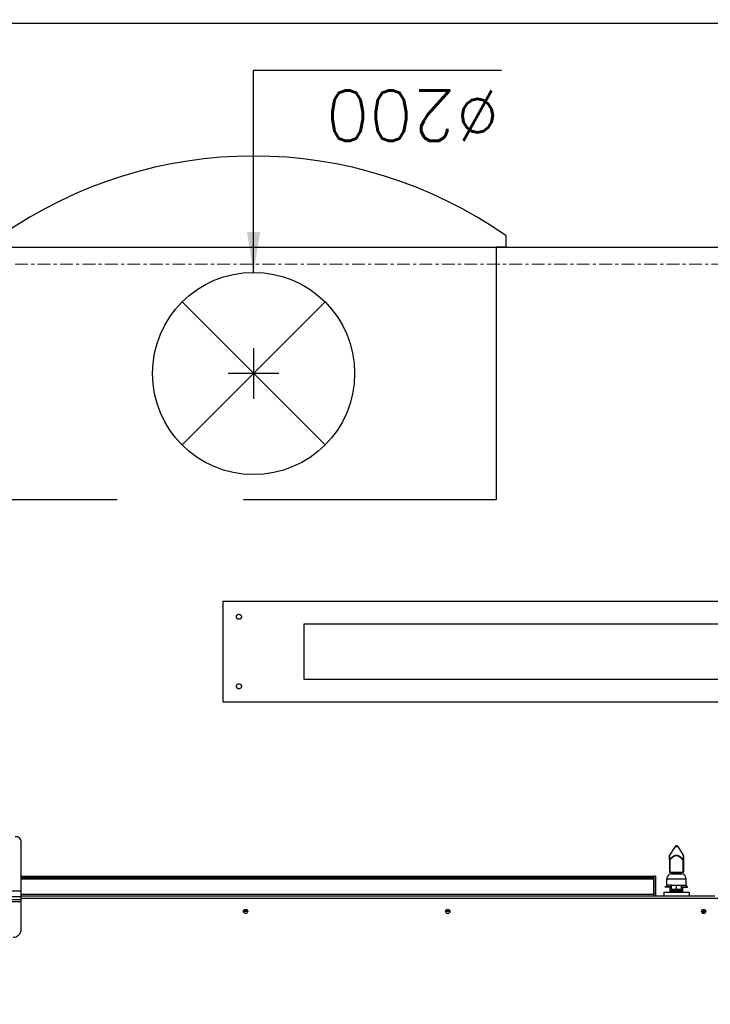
# Model space of a CAD drawing. Header units: millimetres. Extents: x -56641 to 6003, y -24465 to 16563.
# Tile 18 of 79: x -32904 to -32221, y -6416 to -5443. Entities that reach past the tile are written whole.
import ezdxf

# ---------------------------------------------------------------- set-up
doc = ezdxf.new("R2010")
doc.units = ezdxf.units.MM
for name, pattern in [('HIDDEN', [375, 250, -125]), ('Linia siatki', [22.225, 12.7, -3.175, 3.175, -3.175]), ('Przerywana długa', [390, 250, -140])]:
    doc.linetypes.add(name, pattern=pattern)
for name, color, linetype in [('JEVENHUUVA', 7, 'Continuous'), ('JEVENMITAT', 2, 'Continuous'), ('JEVENVALAISIN', 2, 'HIDDEN'), ('KATKOVIIVAT', 5, 'HIDDEN'), ('MITAT', 2, 'Continuous'), ('MUOTOVIIVAT', 7, 'Continuous')]:
    doc.layers.add(name, color=color, linetype=linetype)
doc.layers.add('S-GRID', color=7, linetype='Continuous', lineweight=5)
doc.layers.add('Wyposażenie_urządzenia grzewcze', color=1, linetype='Continuous', true_color=0xff0000)
doc.styles.add('ROMANS', font='romans')
doc.dimstyles.new('ISO-25', dxfattribs={"dimtxt": 2.5, "dimasz": 2.5, "dimexe": 1.25, "dimexo": 0.625, "dimtad": 1, "dimtxsty": 'Standard', "dimcen": 2.5, "dimadec": 0, "dimazin": 0, "dimtfac": 1, "dimtmove": 0, "dimatfit": 3, "dimfxl": 1, "dimarcsym": 0})
doc.dimstyles.get("Standard").update_dxf_attribs({"dimtxt": 0.18, "dimasz": 0.18, "dimexe": 0.18, "dimexo": 0.0625, "dimgap": 0.09, "dimtad": 0, "dimtih": 1, "dimtoh": 1, "dimdec": 4, "dimzin": 0, "dimdsep": 46, "dimtxsty": 'Standard', "dimcen": 0.09, "dimadec": 0, "dimazin": 0, "dimtfac": 1, "dimtdec": 4, "dimtofl": 0, "dimtmove": 0, "dimatfit": 3, "dimfxl": 1, "dimtolj": 1, "dimtzin": 0, "dimarcsym": 0})

# ---------------------------------------------------------------- blocks, each defined once
blk = doc.blocks.new('O611in')
at = {"layer": 'Wyposażenie_urządzenia grzewcze'}
for p, q in [((1987.678, 1036.006), (1987.678, 1032.251)), ((1920.056, 1034.071), (1920.055, 1034.432)), ((1920.073, 1034.44), (1920.073, 1034.062)), ((1920.153, 1034.051), (1920.153, 1034.244)), ((1920.203, 1034.244), (1920.153, 1034.244)), ((1920.203, 1034.053), (1920.203, 1034.449)), ((1920.353, 1034.251), (1920.203, 1034.251)), ((1945.27, 1034.241), (1945.685, 1034.241)), ((1945.304, 1034.141), (1945.652, 1034.141)), ((1965.27, 1034.241), (1965.685, 1034.241)), ((1965.304, 1034.141), (1965.652, 1034.141)), ((1987.678, 1033.306), (1992.678, 1033.306)), ((1987.678, 1033.094), (1992.678, 1033.094)), ((1987.678, 1032.926), (1900.628, 1032.926)), ((1919.053, 1032.726), (1987.678, 1032.726)), ((1921.603, 1032.351), (1921.603, 1032.726)), ((1924.103, 1032.351), (1921.603, 1032.351)), ((1922.203, 1032.351), (1922.203, 1031.851)), ((1922.253, 1032.231), (1922.253, 1032.351)), ((1922.253, 1032.231), (1922.293, 1032.191)), ((1922.253, 1032.231), (1923.453, 1032.231)), ((1923.413, 1032.191), (1922.293, 1032.191)), ((1922.398, 1032.191), (1922.398, 1032.041)), ((1923.308, 1032.191), (1923.308, 1032.041)), ((1923.453, 1032.231), (1923.413, 1032.191)), ((1923.453, 1032.231), (1923.453, 1032.351)), ((1923.503, 1031.851), (1923.503, 1032.351)), ((1924.103, 1032.351), (1924.103, 1032.726)), ((1924.926, 1030.751), (1924.926, 1032.726)), ((1987.678, 1032.701), (1925.062, 1032.701)), ((1925.076, 1030.751), (1925.076, 1032.701)), ((1925.088, 1032.525), (1925.086, 1031.025)), ((1987.678, 1032.525), (1925.088, 1032.525)), ((1931.06, 1032.691), (1930.214, 1032.691)), ((1987.678, 1032.816), (1992.678, 1032.816)), ((1987.678, 1032.251), (1992.678, 1032.251)), ((1987.678, 1032.251), (1987.678, 1027.364)), ((1921.753, 1031.851), (1921.753, 1031.801)), ((1922.353, 1031.851), (1921.753, 1031.851)), ((1922.353, 1031.801), (1921.753, 1031.801)), ((1921.903, 1031.651), (1921.903, 1031.021)), ((1922.353, 1031.651), (1921.903, 1031.651)), ((1922.353, 1032.041), (1922.353, 1031.641)), ((1923.353, 1032.041), (1922.353, 1032.041)), ((1923.353, 1031.641), (1922.353, 1031.641)), ((1922.853, 1032.041), (1922.853, 1031.641)), ((1923.353, 1032.041), (1923.353, 1031.641)), ((1923.353, 1031.851), (1923.953, 1031.851)), ((1923.353, 1031.801), (1923.953, 1031.801)), ((1923.353, 1031.651), (1923.803, 1031.651)), ((1923.803, 1031.651), (1923.803, 1031.021)), ((1923.953, 1031.851), (1923.953, 1031.801)), ((1923.803, 1031.021), (1921.903, 1031.021)), ((1922.163, 1028.72), (1922.163, 1030.351)), ((1923.543, 1030.351), (1922.163, 1030.351)), ((1922.213, 1029.147), (1922.213, 1030.351)), ((1922.353, 1030.524), (1922.353, 1030.451)), ((1923.353, 1030.524), (1922.353, 1030.524)), ((1923.353, 1030.451), (1922.353, 1030.451)), ((1922.453, 1030.351), (1922.453, 1030.451)), ((1923.253, 1030.351), (1923.253, 1030.451)), ((1923.353, 1030.524), (1923.353, 1030.451)), ((1923.493, 1029.147), (1923.493, 1030.351)), ((1923.543, 1028.72), (1923.543, 1030.351)), ((1924.926, 1030.751), (1925.076, 1030.751)), ((1987.678, 1030.901), (1925.076, 1030.901)), ((1987.678, 1030.751), (1925.076, 1030.751)), ((1987.678, 1031.025), (1925.086, 1031.025)), ((1922.163, 1029.147), (1922.213, 1029.147)), ((1922.726, 1027.821), (1922.17, 1028.693)), ((1922.213, 1029.147), (1922.183, 1029.12)), ((1922.979, 1027.821), (1923.535, 1028.693)), ((1923.522, 1029.12), (1923.493, 1029.147)), ((1923.493, 1029.147), (1923.543, 1029.147)), ((1922.979, 1027.821), (1922.726, 1027.821))]:
    blk.add_line(p, q, dxfattribs=at)
for centre in [(1920.153, 1034.251), (1945.478, 1034.251), (1965.478, 1034.251)]:
    blk.add_circle(centre, 0.21, dxfattribs=at)
for centre, radius, start, end in [((1988.478, 1036.006), 0.8, 90, 180), ((1921.753, 1031.651), 0.15, 0, 90), ((1923.953, 1031.651), 0.15, 90, 180), ((1922.403, 1031.021), 0.5, 180, 264.26083), ((1923.303, 1031.021), 0.5, 275.73917, 0), ((1922.213, 1028.72), 0.05, 180, 212.5), ((1923.493, 1028.72), 0.05, 327.50033, 0), ((1922.853, 1027.901), 0.15, 212.5, 327.5), ((1988.178, 1027.364), 0.5, 180, 279.446)]:
    blk.add_arc(centre, radius, start, end, dxfattribs=at)
for points, start_tangent, end_tangent in [([(1922.203, 1032.293), (1922.253, 1032.309)], (0.948683, 0.316228), (0.95973, 0.280924)), ([(1923.453, 1032.309), (1923.503, 1032.293)], (0.959731, -0.28092), (0.948683, -0.316228)), ([(1925.087, 1032.701), (1925.087, 1032.69), (1925.088, 1032.676), (1925.088, 1032.658)], (1, 0), (-0.012735, -0.999919)), ([(1925.088, 1032.658), (1925.088, 1032.636), (1925.088, 1032.611), (1925.088, 1032.583), (1925.088, 1032.554)], (-0.012735, -0.999919), (0.000075, -1)), ([(1925.088, 1032.554), (1925.088, 1032.525)], (0.000075, -1), (-0.001846, -0.999998)), ([(1925.085, 1030.927), (1925.085, 1030.913), (1925.084, 1030.901)], (-0.105151, -0.994456), (-1, 0)), ([(1925.086, 1031.025), (1925.086, 1030.996), (1925.085, 1030.97), (1925.085, 1030.946), (1925.085, 1030.927)], (-0.001846, -0.999998), (-0.105151, -0.994456)), ([(1922.183, 1029.12), (1922.172, 1029.127), (1922.165, 1029.137), (1922.163, 1029.147)], (-0.906197, 0.422855), (0, 1)), ([(1922.171, 1028.693), (1922.171, 1028.696), (1922.171, 1028.704), (1922.172, 1028.717), (1922.172, 1028.733), (1922.173, 1028.752), (1922.174, 1028.775), (1922.175, 1028.803), (1922.176, 1028.837), (1922.177, 1028.875), (1922.178, 1028.915), (1922.179, 1028.959), (1922.181, 1029.01), (1922.182, 1029.064), (1922.183, 1029.12)], (0.976133, 0.217175), (0.020655, 0.999787)), ([(1922.183, 1029.12), (1922.235, 1029.065), (1922.29, 1029.011), (1922.343, 1028.961), (1922.394, 1028.916), (1922.449, 1028.872), (1922.509, 1028.829), (1922.571, 1028.79), (1922.633, 1028.759), (1922.7, 1028.733), (1922.776, 1028.715), (1922.853, 1028.708)], (0.680746, -0.73252), (1, -0.000324)), ([(1922.213, 1029.147), (1922.264, 1029.092), (1922.316, 1029.038), (1922.368, 1028.987), (1922.418, 1028.943), (1922.47, 1028.899), (1922.527, 1028.856), (1922.587, 1028.817), (1922.645, 1028.786), (1922.709, 1028.76), (1922.78, 1028.742), (1922.853, 1028.735)], (0.672232, -0.74034), (1, -0.000303)), ([(1922.853, 1028.735), (1922.927, 1028.742), (1922.999, 1028.761), (1923.063, 1028.788), (1923.122, 1028.819), (1923.182, 1028.859), (1923.239, 1028.902), (1923.292, 1028.946), (1923.341, 1028.991), (1923.391, 1029.04), (1923.443, 1029.093), (1923.493, 1029.147)], (1, 0.000283), (0.672233, 0.74034)), ([(1922.853, 1028.708), (1922.931, 1028.715), (1923.008, 1028.734), (1923.076, 1028.761), (1923.138, 1028.793), (1923.201, 1028.832), (1923.261, 1028.875), (1923.316, 1028.92), (1923.366, 1028.964), (1923.418, 1029.013), (1923.471, 1029.066), (1923.522, 1029.12)], (1, 0.000296), (0.680746, 0.732519)), ([(1923.543, 1029.147), (1923.54, 1029.137), (1923.533, 1029.127), (1923.522, 1029.12)], (0, -1), (-0.898248, -0.439488)), ([(1923.522, 1029.12), (1923.524, 1029.062), (1923.525, 1029.005), (1923.526, 1028.952), (1923.527, 1028.908), (1923.529, 1028.867), (1923.53, 1028.828), (1923.531, 1028.794), (1923.532, 1028.766), (1923.533, 1028.744), (1923.534, 1028.726), (1923.534, 1028.711), (1923.535, 1028.7), (1923.535, 1028.694), (1923.535, 1028.693)], (0.020654, -0.999787), (0.041881, -0.999123)), ([(1923.535, 1028.693), (1923.535, 1028.693), (1923.535, 1028.693)], (0.041881, -0.999123), (0.997271, -0.073832))]:
    blk.add_spline(points, degree=3, dxfattribs=dict(at, start_tangent=start_tangent, end_tangent=end_tangent))
blk = doc.blocks.new('*D365')
at = {"layer": 'Defpoints', "color": 0, "transparency": 16777216}
for p in [(-30522.4, -5446.25), (-33222.4, -5667.6), (-30522.4, -5667.6)]:
    blk.add_point(p, dxfattribs=at)
at = {"layer": 'JEVENMITAT', "color": 0, "lineweight": -2, "transparency": 16777216}
for p, q in [((-33222.4, -5666.98), (-33222.4, -5445)), ((-33219.9, -5446.25), (-30524.9, -5446.25)), ((-30522.4, -5666.98), (-30522.4, -5445))]:
    blk.add_line(p, q, dxfattribs=at)
at = {"layer": 'JEVENMITAT', "color": 0, "transparency": 16777216}
for points in [[(-33219.9, -5445.84), (-33219.9, -5446.67), (-33222.4, -5446.25)], [(-30524.9, -5445.84), (-30524.9, -5446.67), (-30522.4, -5446.25)]]:
    blk.add_solid(points, dxfattribs=at)
at = {"layer": 'JEVENMITAT', "color": 0, "transparency": 16777216, "insert": (-31872.4, -5444.38), "char_height": 2.5, "attachment_point": 5}
blk.add_mtext('2700', dxfattribs=at)
blk = doc.blocks.new('*U363')
at = {"layer": 'JEVENVALAISIN', "color": 5, "ltscale": 50}
blk.add_lwpolyline([(830, 0), (-830, 0), (-830, 100), (830, 100)], close=True, dxfattribs=at)
at = {"layer": 'JEVENVALAISIN', "color": 51, "ltscale": 50, "true_color": 0xf8f6b0}
blk.add_lwpolyline([(750, 22.5), (-750, 22.5), (-750, 77.5), (750, 77.5), (750, 22.5)], dxfattribs=at)
at = {"layer": 'JEVENVALAISIN', "color": 5, "ltscale": 50}
for centre in [(814.5, 84.37), (814.5, 15.62)]:
    blk.add_circle(centre, 2.5, dxfattribs=at)
blk = doc.blocks.new('TULO330-200')
at = {"layer": 'KATKOVIIVAT'}
for p, q in [((-240, 0), (-240, 250)), ((-240, 250), (240, 250)), ((240, 250), (240, 0)), ((240, 0), (-240, 0))]:
    blk.add_line(p, q, dxfattribs=at)
at = {"layer": 'MITAT'}
for p, q in [((0, 100), (0, 150)), ((-25, 125), (25, 125))]:
    blk.add_line(p, q, dxfattribs=at)
at = {"layer": 'MUOTOVIIVAT'}
for p, q in [((-70.71, 195.71), (70.71, 54.29)), ((-70.71, 54.29), (70.71, 195.71)), ((-250, 0), (-250, -10.98)), ((-250, 0), (-240, 0)), ((240, 0), (250, 0)), ((250, 0), (250, -10.98))]:
    blk.add_line(p, q, dxfattribs=at)
blk.add_circle((0, 125), 100, dxfattribs=at)
blk.add_arc((0, 345), 435, 234.92049, 305.07951, dxfattribs=at)
at = {"layer": 'MITAT', "insert": (-71.63, -130), "char_height": 50, "attachment_point": 6, "style": 'ROMANS'}
blk.add_mtext('%%c200', dxfattribs=at)
at = {"layer": 'MITAT', "annotation_type": 0, "has_hookline": 1, "hookline_direction": 1, "text_width": 173.81}
blk.add_leader([(0, 25), (0, -175), (-51.63, -175)], dimstyle='Standard', override={"dimtxt": 40, "dimasz": 40, "dimexe": 40, "dimexo": 40, "dimgap": 20, "dimtad": 1, "dimtih": 0, "dimdec": 0, "dimtxsty": 'ROMANS', "dimcen": 25, "dimtdec": 1}, dxfattribs=at)

msp = doc.modelspace()

# ---------------------------------------------------------------- linework, layer by layer
at = {"layer": 'JEVENHUUVA'}
msp.add_lwpolyline([(-33222.4, -5667.6), (-30522.4, -5667.6), (-30522.4, -7067.6), (-33222.4, -7067.6), (-33222.4, -5667.6)], dxfattribs=at)
at = {"layer": 'S-GRID', "linetype": 'Linia siatki'}
msp.add_line((-55866.741, -5684.407), (1287.74, -5684.407), dxfattribs=at)

# ---------------------------------------------------------------- block references
at = {"rotation": 180}
msp.add_blockref('*U363', (-31872.4, -6017.6), dxfattribs=at)
at = {"layer": 'JEVENHUUVA', "rotation": 180}
msp.add_blockref('TULO330-200', (-32672.4, -5667.6), dxfattribs=at)
at = {"layer": 'Wyposażenie_urządzenia grzewcze', "linetype": 'Przerywana długa', "xscale": 10, "yscale": 10, "zscale": 10, "rotation": 180}
msp.add_blockref('O611in', (-13025.54, 4017.89), dxfattribs=at)

# ---------------------------------------------------------------- dimensions: what is measured, and where the dimension line sits
at = {"layer": 'JEVENMITAT'}
dim = msp.add_linear_dim(base=(-30522.4, -5446.254), p1=(-33222.4, -5667.6), p2=(-30522.4, -5667.6), dimstyle='ISO-25', dxfattribs=at)
dim.commit()
dim.dimension.update_dxf_attribs({"geometry": '*D365', "text_midpoint": (-31872.4, -5444.379)})

doc.saveas('drawing.dxf')
